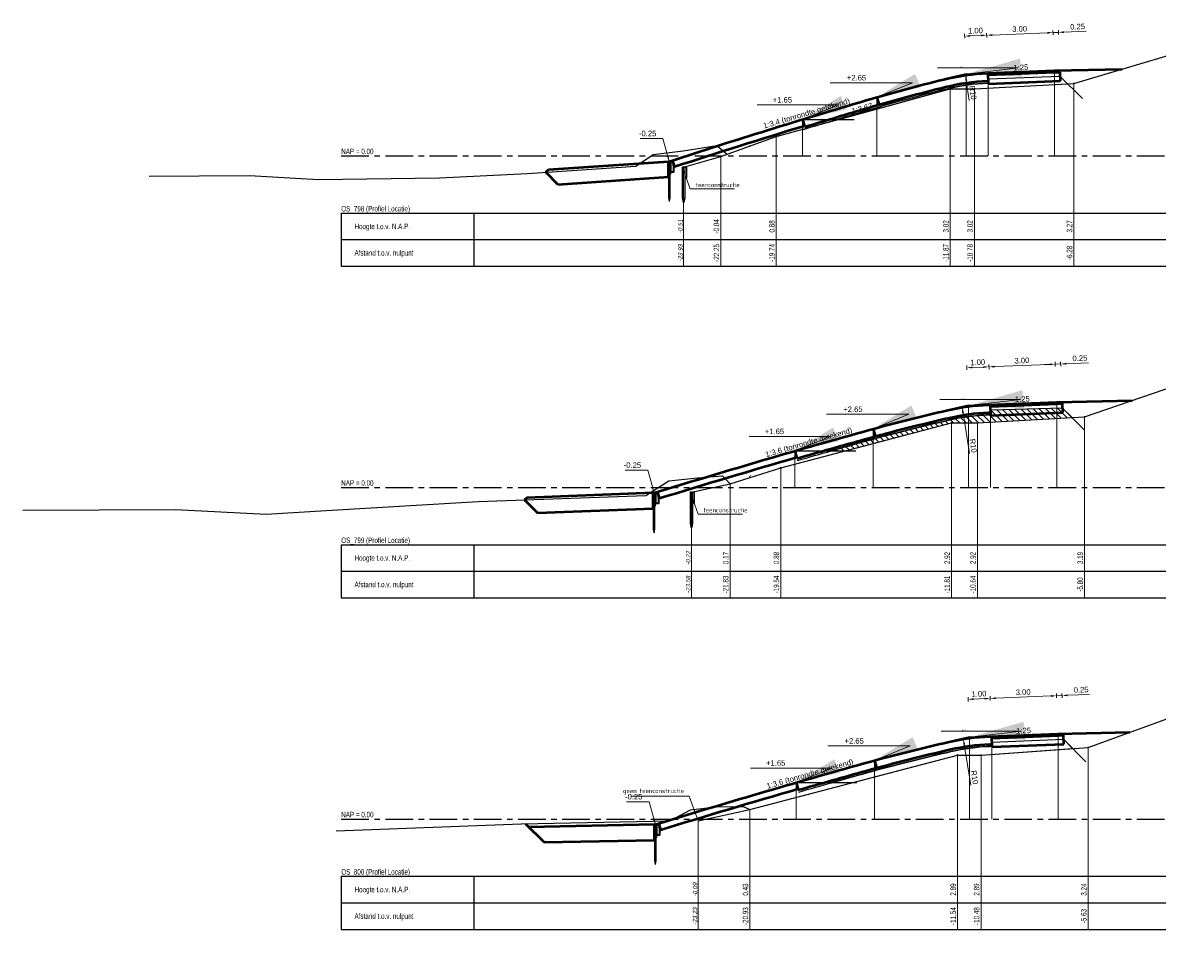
# Model space of a CAD drawing. Header units: metres. Extents: x -7 to 2281, y 7146 to 7816.
# Tile 2 of 29: x 2157 to 2209, y 7190 to 7232. Entities that reach past the tile are written whole.
import ezdxf
from ezdxf.enums import TextEntityAlignment as Align

# ---------------------------------------------------------------- set-up
doc = ezdxf.new("R2010")
doc.units = ezdxf.units.M
doc.linetypes.add('HIDDEN', pattern=[9.525, 6.35, -3.175])
doc.linetypes.add('NAP', pattern=[20, 12.5, -2.5, 2.5, -2.5])
for name, color, linetype in [('BS-KANT-KREUKELBERM', 255, 'Continuous'), ('BS-PERKOENRIJ', 255, 'Continuous'), ('BS-SCHEIDINGSLIJN-TALUDBEKL', 255, 'Continuous'), ('BS-STORTSTEENLIJN', 6, 'Continuous'), ('BS-TEENSCHOT-GECONSTRUEERD', 198, 'Continuous'), ('BS-TUSSENBERM', 1, 'Continuous'), ('DP-BS-profiel', 2, 'Continuous'), ('DP-Matenbalk', 7, 'Continuous'), ('DP-Matenbalk_bestaandehoogten', 6, 'Continuous'), ('DP-NAP-lijn', 5, 'NAP')]:
    doc.layers.add(name, color=color, linetype=linetype)
for name, color, linetype, lineweight in [('DP-BS-maatvoering', 2, 'Continuous', 20), ('DP-Matenbalk_verlenglijnen_best', 253, 'Continuous', 0), ('DP-NW-arcering_grond aanvullen', 2, 'Continuous', 25), ('DP-NW-maatvoering', 7, 'Continuous', 35), ('DP-NW-matenbalk_verlenglijnen', 135, 'Continuous', 0), ('DP-NW-profiel', 4, 'Continuous', 50), ('DP-NW-teenschot', 2, 'Continuous', 25), ('DP-NW-Uitvullaag', 1, 'Uitvullaag', 18)]:
    doc.layers.add(name, color=color, linetype=linetype, lineweight=lineweight)
doc.layers.add('DP-NW-arcrand', color=142, linetype='Continuous', plot=False)
doc.styles.add('bestomschr', font='isocp.shx', dxfattribs={"width": 0.96})
doc.styles.add('dp-besthgt', font='StagCAD.ttf', dxfattribs={"oblique": 10, "height": 0.2})
doc.styles.add('StagCAD', font='StagCAD.ttf')
doc.linetypes.add('Uitvullaag', pattern='A,0,-0.005,[191,UITVULLAAG.shx,S=0.007,R=0,X=0,Y=0],-0.5', length=0.505)
doc.dimstyles.new('best-leader 1_100', dxfattribs={"dimscale": 0.1, "dimtxt": 2, "dimasz": 1.6, "dimexe": 0, "dimexo": 0, "dimgap": 0.8, "dimtad": 1, "dimrnd": 0.001, "dimzin": 1, "dimdsep": 46, "dimtxsty": 'bestomschr', "dimblk": 'RAD_PIJL', "dimcen": 0.09, "dimse1": 1, "dimse2": 1, "dimclrd": 212, "dimclre": 1, "dimclrt": 2, "dimazin": 0, "dimtfac": 1, "dimtix": 1, "dimtmove": 0, "dimatfit": 0, "dimfxl": 1, "dimtvp": 0.83, "dimtolj": 1, "dimtzin": 0, "dimlwd": 5, "dimarcsym": 0})
doc.dimstyles.new('GM-maatvoering', dxfattribs={"dimtxt": 2.5, "dimasz": 2.5, "dimexe": 1, "dimexo": 0, "dimgap": 1, "dimtad": 1, "dimrnd": 0.001, "dimzin": 1, "dimdsep": 46, "dimtxsty": 'StagCAD', "dimcen": 0.09, "dimclrd": 1, "dimclre": 1, "dimclrt": 7, "dimazin": 0, "dimtfac": 1, "dimtix": 1, "dimtmove": 0, "dimatfit": 3, "dimfxl": 1, "dimfxlon": 1, "dimtvp": 0.83, "dimtolj": 1, "dimtzin": 0, "dimlwd": 15, "dimlwe": 15, "dimarcsym": 0})
doc.dimstyles.new('leader 1_100', dxfattribs={"dimscale": 0.1, "dimtxt": 2.5, "dimasz": 2, "dimexe": 0, "dimexo": 0, "dimgap": 1, "dimtad": 1, "dimrnd": 0.001, "dimzin": 1, "dimdsep": 46, "dimtxsty": 'StagCAD', "dimblk": 'RAD_PIJL', "dimcen": 0.09, "dimse1": 1, "dimse2": 1, "dimclrd": 1, "dimclre": 1, "dimclrt": 7, "dimazin": 0, "dimtfac": 1, "dimtix": 1, "dimtmove": 0, "dimatfit": 0, "dimfxl": 1, "dimtvp": 0.83, "dimtolj": 1, "dimtzin": 0, "dimlwd": 15, "dimarcsym": 0})

# ---------------------------------------------------------------- blocks, each defined once
blk = doc.blocks.new('15', base_point=(577.872525, -2.976085))
at = {"layer": 'BS-PERKOENRIJ'}
blk.add_lwpolyline([(577.716275, -3.444835), (577.591275, -3.382335), (577.466275, -3.257335), (577.403775, -3.132335), (577.372525, -3.007335), (577.372525, -2.944835), (577.403775, -2.819835), (577.466275, -2.694835), (577.591275, -2.569835), (577.716275, -2.507335), (577.841275, -2.476085), (577.903775, -2.476085), (578.028775, -2.507335), (578.153775, -2.569835), (578.278775, -2.694835), (578.341275, -2.819835), (578.372525, -2.944835), (578.372525, -3.007335), (578.341275, -3.132335), (578.278775, -3.257335), (578.153775, -3.382335), (578.028775, -3.444835), (577.903775, -3.476085), (577.841275, -3.476085)], close=True, dxfattribs=at)
blk = doc.blocks.new('RAD_PIJL')
at = {"color": 1, "linetype": 'Continuous'}
blk.add_solid([(-2.828, -0.75), (-2.828, 0.75), (0, 0)], dxfattribs=at)
blk = doc.blocks.new('BSHO')
at = {"layer": 'DP-Matenbalk_bestaandehoogten', "style": 'dp-besthgt', "oblique": 10}
for tag, p in [('AFSTAND', (0.6, -0.013)), ('HOOGTE', (1.8, -0.013))]:
    blk.add_attdef(tag, text='', height=0.2, dxfattribs=at).set_placement(p, align=Align.BOTTOM_CENTER)
blk = doc.blocks.new('*D207')
at = {"layer": 'Defpoints', "color": 0, "transparency": 16777216}
for p in [(0.931, 5.455), (0, 3.7), (0.999, 3.74)]:
    blk.add_point(p, dxfattribs=at)
at = {"layer": 'DP-NW-maatvoering', "color": 1, "lineweight": 15, "transparency": 16777216}
for p, q in [((-0.065, 5.315), (-0.073, 5.515)), ((0.181, 5.425), (0.681, 5.445)), ((0.935, 5.355), (0.927, 5.555))]:
    blk.add_line(p, q, dxfattribs=at)
at = {"layer": 'DP-NW-maatvoering', "color": 1, "transparency": 16777216}
for points in [[(0.18, 5.466), (0.183, 5.383), (-0.069, 5.415)], [(0.679, 5.486), (0.682, 5.403), (0.931, 5.455)]]:
    blk.add_solid(points, dxfattribs=at)
at = {"layer": 'DP-NW-maatvoering', "color": 7, "transparency": 16777216, "insert": (0.422, 5.659), "char_height": 0.25, "attachment_point": 5, "rotation": 2.2906, "style": 'StagCAD'}
blk.add_mtext('\\A1;1.00', dxfattribs=at)
blk = doc.blocks.new('*D208')
at = {"layer": 'Defpoints', "color": 0, "transparency": 16777216}
for p in [(3.928, 5.575), (0.999, 3.74), (3.997, 3.86)]:
    blk.add_point(p, dxfattribs=at)
at = {"layer": 'DP-NW-maatvoering', "color": 1, "lineweight": 15, "transparency": 16777216}
for p, q in [((3.932, 5.475), (3.924, 5.674)), ((0.935, 5.355), (0.927, 5.555)), ((1.18, 5.465), (3.678, 5.565))]:
    blk.add_line(p, q, dxfattribs=at)
at = {"layer": 'DP-NW-maatvoering', "color": 1, "transparency": 16777216}
for points in [[(1.179, 5.506), (1.182, 5.423), (0.931, 5.455)], [(3.677, 5.606), (3.68, 5.523), (3.928, 5.575)]]:
    blk.add_solid(points, dxfattribs=at)
at = {"layer": 'DP-NW-maatvoering', "color": 7, "transparency": 16777216, "insert": (2.42, 5.739), "char_height": 0.25, "attachment_point": 5, "rotation": 2.2906, "style": 'StagCAD'}
blk.add_mtext('\\A1;3.00', dxfattribs=at)
blk = doc.blocks.new('*D209')
at = {"layer": 'Defpoints', "color": 0, "transparency": 16777216}
for p in [(4.178, 5.585), (4, 3.78), (4.25, 3.79)]:
    blk.add_point(p, dxfattribs=at)
at = {"layer": 'DP-NW-maatvoering', "color": 1, "lineweight": 15, "transparency": 16777216}
for p, q in [((3.932, 5.475), (3.924, 5.674)), ((4.182, 5.485), (4.174, 5.684)), ((3.678, 5.565), (3.429, 5.555)), ((3.928, 5.575), (4.178, 5.585)), ((4.428, 5.595), (5.427, 5.635))]:
    blk.add_line(p, q, dxfattribs=at)
at = {"layer": 'DP-NW-maatvoering', "color": 1, "transparency": 16777216}
for points in [[(3.677, 5.606), (3.68, 5.523), (3.928, 5.575)], [(4.426, 5.636), (4.429, 5.553), (4.178, 5.585)]]:
    blk.add_solid(points, dxfattribs=at)
at = {"layer": 'DP-NW-maatvoering', "color": 7, "transparency": 16777216, "insert": (5.043, 5.844), "char_height": 0.25, "attachment_point": 5, "rotation": 2.2906, "style": 'StagCAD'}
blk.add_mtext('\\A1;0.25', dxfattribs=at)
blk = doc.blocks.new('*D210')
at = {"color": 1, "lineweight": 15, "transparency": 16777216}
blk.add_line((0.132, 2.509), (0.008, 3.401), dxfattribs=at)
at = {"color": 1, "transparency": 16777216}
blk.add_solid([(0.049, 3.406), (-0.033, 3.395), (-0.026, 3.648)], dxfattribs=at)
at = {"layer": 'Defpoints', "color": 0, "transparency": 16777216}
for p in [(-0.026, 3.648), (1.349, -6.257)]:
    blk.add_point(p, dxfattribs=at)
at = {"color": 7, "transparency": 16777216, "insert": (0.31, 2.862), "char_height": 0.25, "attachment_point": 5, "rotation": 277.9037, "style": 'StagCAD'}
blk.add_mtext('\\A1;R10', dxfattribs=at)
blk = doc.blocks.new('*D211')
at = {"layer": 'Defpoints', "color": 0, "transparency": 16777216}
for p in [(0.931, 5.455), (0, 3.7), (0.999, 3.74)]:
    blk.add_point(p, dxfattribs=at)
at = {"layer": 'DP-NW-maatvoering', "color": 1, "lineweight": 15, "transparency": 16777216}
for p, q in [((-0.065, 5.315), (-0.073, 5.515)), ((0.181, 5.425), (0.681, 5.445)), ((0.935, 5.355), (0.927, 5.555))]:
    blk.add_line(p, q, dxfattribs=at)
at = {"layer": 'DP-NW-maatvoering', "color": 1, "transparency": 16777216}
for points in [[(0.18, 5.466), (0.183, 5.383), (-0.069, 5.415)], [(0.679, 5.486), (0.682, 5.403), (0.931, 5.455)]]:
    blk.add_solid(points, dxfattribs=at)
at = {"layer": 'DP-NW-maatvoering', "color": 7, "transparency": 16777216, "insert": (0.422, 5.659), "char_height": 0.25, "attachment_point": 5, "rotation": 2.2906, "style": 'StagCAD'}
blk.add_mtext('\\A1;1.00', dxfattribs=at)
blk = doc.blocks.new('*D212')
at = {"layer": 'Defpoints', "color": 0, "transparency": 16777216}
for p in [(3.928, 5.575), (0.999, 3.74), (3.997, 3.86)]:
    blk.add_point(p, dxfattribs=at)
at = {"layer": 'DP-NW-maatvoering', "color": 1, "lineweight": 15, "transparency": 16777216}
for p, q in [((3.932, 5.475), (3.924, 5.674)), ((0.935, 5.355), (0.927, 5.555)), ((1.18, 5.465), (3.678, 5.565))]:
    blk.add_line(p, q, dxfattribs=at)
at = {"layer": 'DP-NW-maatvoering', "color": 1, "transparency": 16777216}
for points in [[(1.179, 5.506), (1.182, 5.423), (0.931, 5.455)], [(3.677, 5.606), (3.68, 5.523), (3.928, 5.575)]]:
    blk.add_solid(points, dxfattribs=at)
at = {"layer": 'DP-NW-maatvoering', "color": 7, "transparency": 16777216, "insert": (2.42, 5.739), "char_height": 0.25, "attachment_point": 5, "rotation": 2.2906, "style": 'StagCAD'}
blk.add_mtext('\\A1;3.00', dxfattribs=at)
blk = doc.blocks.new('*D213')
at = {"layer": 'Defpoints', "color": 0, "transparency": 16777216}
for p in [(4.178, 5.585), (4, 3.78), (4.25, 3.79)]:
    blk.add_point(p, dxfattribs=at)
at = {"layer": 'DP-NW-maatvoering', "color": 1, "lineweight": 15, "transparency": 16777216}
for p, q in [((3.932, 5.475), (3.924, 5.674)), ((4.182, 5.485), (4.174, 5.684)), ((3.678, 5.565), (3.429, 5.555)), ((3.928, 5.575), (4.178, 5.585)), ((4.428, 5.595), (5.427, 5.635))]:
    blk.add_line(p, q, dxfattribs=at)
at = {"layer": 'DP-NW-maatvoering', "color": 1, "transparency": 16777216}
for points in [[(3.677, 5.606), (3.68, 5.523), (3.928, 5.575)], [(4.426, 5.636), (4.429, 5.553), (4.178, 5.585)]]:
    blk.add_solid(points, dxfattribs=at)
at = {"layer": 'DP-NW-maatvoering', "color": 7, "transparency": 16777216, "insert": (5.043, 5.844), "char_height": 0.25, "attachment_point": 5, "rotation": 2.2906, "style": 'StagCAD'}
blk.add_mtext('\\A1;0.25', dxfattribs=at)
blk = doc.blocks.new('*D214')
at = {"layer": 'Defpoints', "color": 0, "transparency": 16777216}
for p in [(-0.282, 3.619), (1.294, -6.256)]:
    blk.add_point(p, dxfattribs=at)
at = {"layer": 'DP-NW-maatvoering', "color": 1, "lineweight": 15, "transparency": 16777216}
blk.add_line((0.051, 1.529), (-0.243, 3.372), dxfattribs=at)
at = {"layer": 'DP-NW-maatvoering', "color": 1, "transparency": 16777216}
blk.add_solid([(-0.202, 3.378), (-0.284, 3.365), (-0.282, 3.619)], dxfattribs=at)
at = {"layer": 'DP-NW-maatvoering', "color": 7, "transparency": 16777216, "insert": (0.222, 1.885), "char_height": 0.25, "attachment_point": 5, "rotation": 279.0717, "style": 'StagCAD'}
blk.add_mtext('\\A1;R10', dxfattribs=at)
blk = doc.blocks.new('teenconstructie')
at = {"layer": 'DP-BS-profiel', "color": 1}
for p, q in [((-0.05, 0), (0.05, 0)), ((0, -1.6), (0, -1.44))]:
    blk.add_line(p, q, dxfattribs=at)
blk.add_lwpolyline([(-0.05, -1.4), (-0.05, 0), (-0.04, 0.01), (0.04, 0.01), (0.05, 0), (0.05, -1.4), (0.01, -1.6), (-0.01, -1.6)], close=True, dxfattribs=at)
blk.add_lwpolyline([(0.05, 0), (0.125, 0), (0.125, -0.5), (0.05, -0.5)], dxfattribs=at)
blk.add_ellipse((-0.021, -1.44), major_axis=(0, 0.04), ratio=0.525, start_param=4.712389, end_param=7.853982, dxfattribs=at)
at = {"layer": 'DP-BS-profiel', "color": 1, "extrusion": (0, 0, -1)}
blk.add_ellipse((0.021, -1.44), major_axis=(0, 0.04), ratio=0.525, start_param=4.712389, end_param=7.853982, dxfattribs=at)
at = {"layer": 'DP-BS-maatvoering', "color": 2, "insert": (0.537, -0.91), "char_height": 0.2, "attachment_point": 7, "style": 'bestomschr'}
blk.add_mtext('\\A1;teenconstructie', dxfattribs=at)
at = {"layer": 'DP-BS-maatvoering', "annotation_type": 0, "has_hookline": 1, "hookline_direction": 0, "text_width": 1.767}
blk.add_leader([(0, -0.15), (0.297, -0.99), (0.457, -0.99)], dimstyle='best-leader 1_100', override={"dimgap": 0.8, "dimtad": 1}, dxfattribs=at)
blk = doc.blocks.new('dwp teen -0.25')
at = {"layer": 'DP-NW-maatvoering', "color": 1, "linetype": 'HIDDEN', "ltscale": 0.2}
for q in [(-0.998, 3.462), (0.971, 3.739)]:
    blk.add_line((0, 3.7), q, dxfattribs=at)
at = {"layer": 'DP-NW-matenbalk_verlenglijnen'}
for p, q in [((0, 3.7), (0, 0)), ((0.999, 3.74), (0.999, 0)), ((3.997, 3.86), (3.997, 0)), ((-4.041, 2.65), (-4.041, 0)), ((-7.397, 1.65), (-7.397, 0))]:
    blk.add_line(p, q, dxfattribs=at)
at = {"layer": 'DP-NW-profiel'}
for p, q in [((1.018, 3.26), (0.999, 3.74)), ((1.002, 3.66), (4, 3.78)), ((4, 3.78), (3.997, 3.86)), ((4, 3.78), (4.25, 3.79)), ((4.266, 3.39), (4.25, 3.79)), ((1.018, 3.26), (4.266, 3.39)), ((-4.041, 2.65), (-3.944, 2.314)), ((-7.397, 1.65), (-7.295, 1.315)), ((-13.278, -0.235), (-13.195, -0.489))]:
    blk.add_line(p, q, dxfattribs=at)
at = {"layer": 'DP-NW-profiel', "color": 3, "lineweight": 30}
blk.add_line((1.001, 3.705), (3.998, 3.825), dxfattribs=at)
at = {"layer": 'DP-NW-profiel'}
for points in [[(-13.43, -0.25, -0.007195), (-4.515, 2.512, -0.011172), (-1.015, 3.457, -0.050389), (0.976, 3.739), (3.997, 3.86)], [(-7.295, 1.315, -0.002319), (-4.416, 2.176, -0.011172), (-0.931, 3.117, -0.050389), (0.99, 3.389), (1.013, 3.39)], [(-13.195, -0.489, -0.004761), (-7.309, 1.363, -0.004761)]]:
    blk.add_lwpolyline(points, format="xyb", dxfattribs=at)
at = {"layer": 'DP-NW-teenschot'}
blk.add_line((-13.465, -1.896), (-13.395, -1.896), dxfattribs=at)
at = {"layer": 'DP-NW-teenschot', "flags": 128}
blk.add_lwpolyline([(-13.424, -2.05), (-13.395, -1.896), (-13.395, -0.25), (-13.465, -0.25), (-13.465, -1.896), (-13.434, -2.05)], close=True, dxfattribs=at)
blk.add_lwpolyline([(-13.395, -0.25), (-13.375, -0.25), (-13.375, -0.85), (-13.395, -0.85)], dxfattribs=at)
at = {"layer": 'DP-NW-teenschot', "color": 3, "lineweight": 35, "flags": 128}
blk.add_lwpolyline([(-13.358, -0.735), (-13.358, -0.235), (-13.278, -0.235), (-13.238, -0.485), (-13.238, -0.735), (-13.358, -0.735)], dxfattribs=at)
at = {"layer": 'DP-NW-Uitvullaag', "ltscale": 4, "flags": 128}
for points in [[(-7.295, 1.315, -0.002319), (-4.416, 2.176, -0.011172), (-0.931, 3.117, -0.050389), (0.99, 3.389), (1.013, 3.39)], [(-13.195, -0.489, -0.004761), (-7.309, 1.363, -0.004761)]]:
    blk.add_lwpolyline(points, format="xyb", dxfattribs=at)
at = {"layer": 'DP-NW-maatvoering', "style": 'StagCAD'}
for s, rotation, p in [('1:25', 2.2906, (2.486, 3.799)), ('1:3.4 (tonrondte getekend)', 16.3895, (-7.165, 1.732))]:
    blk.add_text(s, height=0.25, rotation=rotation, dxfattribs=at).set_placement(p, align=Align.BOTTOM_CENTER)
at = {"layer": 'DP-NW-maatvoering', "color": 7, "char_height": 0.25, "attachment_point": 9, "style": 'StagCAD'}
for s, insert in [('\\A1;+2.65', (-4.522, 3.406)), ('\\A1;+1.65', (-7.878, 2.406)), ('\\A1;-0.25', (-14.016, 0.882))]:
    blk.add_mtext(s, dxfattribs=dict(at, insert=insert))
at = {"layer": 'DP-NW-maatvoering', "color": 7, "insert": (-0.168, 3.994), "char_height": 0.05, "attachment_point": 9, "line_spacing_factor": 0.48, "style": 'StagCAD'}
blk.add_mtext('\\A1;+3.70', dxfattribs=at)
dim = blk.add_radius_dim(center=(1.349, -6.257), mpoint=(-0.026, 3.648), dimstyle='GM-maatvoering', override={"dimdec": 0})
dim.commit()
dim.dimension.update_dxf_attribs({"geometry": '*D210', "text_midpoint": (0.087, 2.831), "dimtype": 132})
at = {"layer": 'DP-NW-maatvoering'}
for p1, p2, picture, middle in [((0, 3.7), (0.999, 3.74), '*D207', (0.422, 5.659)), ((0.999, 3.74), (3.997, 3.86), '*D208', (2.42, 5.739))]:
    dim = blk.add_aligned_dim(p1=p1, p2=p2, distance=1.716, dimstyle='GM-maatvoering', dxfattribs=at)
    dim.commit()
    dim.dimension.update_dxf_attribs({"geometry": picture, "text_midpoint": middle})
dim = blk.add_linear_dim(base=(4.178, 5.585), p1=(4, 3.78), p2=(4.25, 3.79), angle=2.2906, dimstyle='GM-maatvoering', dxfattribs=at)
dim.commit()
dim.dimension.update_dxf_attribs({"geometry": '*D209', "text_midpoint": (5.052, 5.62), "dimtype": 129})
at = {"layer": 'DP-NW-maatvoering', "annotation_type": 0, "has_hookline": 1, "hookline_direction": 1}
for points, dimstyle, override, text_width in [([(0, 3.7), (2.352, 3.974), (-0.148, 3.974)], 'GM-maatvoering', {"dimscale": 0}, 0.145), ([(-4.041, 2.65), (-2.422, 3.306), (-4.422, 3.306)], 'leader 1_100', {"dimscale": 0, "dimgap": 1, "dimtad": 1}, 0.725), ([(-7.397, 1.65), (-5.778, 2.306), (-7.778, 2.306)], 'leader 1_100', {"dimscale": 0, "dimgap": 1, "dimtad": 1}, 0.675), ([(-13.43, -0.25), (-13.716, 0.782), (-13.916, 0.782)], 'leader 1_100', {"dimgap": 1, "dimtad": 1}, 0.725)]:
    blk.add_leader(points, dimstyle=dimstyle, override=override, dxfattribs=dict(at, text_width=text_width))
blk = doc.blocks.new('dwp teen -0.25 3.6')
at = {"layer": 'DP-NW-maatvoering', "color": 1, "linetype": 'HIDDEN', "ltscale": 0.2}
for q in [(-1.002, 3.477), (0.971, 3.739)]:
    blk.add_line((0, 3.7), q, dxfattribs=at)
at = {"layer": 'DP-NW-matenbalk_verlenglijnen'}
for p, q in [((0, 3.7), (0, 0)), ((0.999, 3.74), (0.999, 0)), ((3.997, 3.86), (3.997, 0)), ((-4.306, 2.65), (-4.306, 0)), ((-7.855, 1.65), (-7.855, 0))]:
    blk.add_line(p, q, dxfattribs=at)
at = {"layer": 'DP-NW-profiel'}
for p, q in [((1.018, 3.26), (0.999, 3.74)), ((1.002, 3.66), (4, 3.78)), ((4, 3.78), (3.997, 3.86)), ((4, 3.78), (4.25, 3.79)), ((4.266, 3.39), (4.25, 3.79)), ((1.018, 3.26), (4.266, 3.39)), ((-4.306, 2.65), (-4.214, 2.312)), ((-7.855, 1.65), (-7.758, 1.314)), ((-14.068, -0.235), (-13.988, -0.492))]:
    blk.add_line(p, q, dxfattribs=at)
at = {"layer": 'DP-NW-profiel', "color": 3, "lineweight": 30}
blk.add_line((1.001, 3.705), (3.998, 3.825), dxfattribs=at)
at = {"layer": 'DP-NW-profiel'}
for points in [[(-14.22, -0.25, -0.007226), (-4.778, 2.52, -0.011652), (-0.93, 3.493, -0.046124), (0.895, 3.736), (3.997, 3.86)], [(-7.758, 1.314, -0.002348), (-4.684, 2.183, -0.011652), (-0.852, 3.152, -0.046124), (0.909, 3.386), (1.013, 3.39)], [(-13.988, -0.492, -0.004768), (-7.772, 1.362)]]:
    blk.add_lwpolyline(points, format="xyb", dxfattribs=at)
at = {"layer": 'DP-NW-teenschot'}
blk.add_line((-14.255, -1.896), (-14.185, -1.896), dxfattribs=at)
at = {"layer": 'DP-NW-teenschot', "flags": 128}
blk.add_lwpolyline([(-14.214, -2.05), (-14.185, -1.896), (-14.185, -0.25), (-14.255, -0.25), (-14.255, -1.896), (-14.224, -2.05)], close=True, dxfattribs=at)
blk.add_lwpolyline([(-14.185, -0.25), (-14.165, -0.25), (-14.165, -0.85), (-14.185, -0.85)], dxfattribs=at)
at = {"layer": 'DP-NW-teenschot', "color": 3, "lineweight": 35, "flags": 128}
blk.add_lwpolyline([(-14.148, -0.735), (-14.148, -0.235), (-14.068, -0.235), (-14.028, -0.485), (-14.028, -0.735), (-14.148, -0.735)], dxfattribs=at)
at = {"layer": 'DP-NW-Uitvullaag', "ltscale": 4, "flags": 128}
for points in [[(-7.758, 1.314, -0.002348), (-4.684, 2.183, -0.011652), (-0.852, 3.152, -0.046124), (0.909, 3.386), (1.013, 3.39)], [(-13.988, -0.492, -0.004768), (-7.772, 1.362)]]:
    blk.add_lwpolyline(points, format="xyb", dxfattribs=at)
at = {"layer": 'DP-NW-maatvoering', "style": 'StagCAD'}
for s, rotation, p in [('1:25', 2.2906, (2.446, 3.798)), ('1:3.6 (tonrondte getekend)', 15.9717, (-7.17, 1.852))]:
    blk.add_text(s, height=0.25, rotation=rotation, dxfattribs=at).set_placement(p, align=Align.BOTTOM_CENTER)
at = {"layer": 'DP-NW-maatvoering', "color": 7, "char_height": 0.25, "attachment_point": 9, "style": 'StagCAD'}
for s, insert in [('\\A1;+2.65', (-4.788, 3.406)), ('\\A1;+1.65', (-8.337, 2.406)), ('\\A1;-0.25', (-14.806, 0.882))]:
    blk.add_mtext(s, dxfattribs=dict(at, insert=insert))
at = {"layer": 'DP-NW-maatvoering', "color": 7, "insert": (-0.168, 3.994), "char_height": 0.05, "attachment_point": 9, "line_spacing_factor": 0.48, "style": 'StagCAD'}
blk.add_mtext('\\A1;+3.70', dxfattribs=at)
at = {"layer": 'DP-NW-maatvoering'}
for p1, p2, picture, middle in [((0, 3.7), (0.999, 3.74), '*D211', (0.422, 5.659)), ((0.999, 3.74), (3.997, 3.86), '*D212', (2.42, 5.739))]:
    dim = blk.add_aligned_dim(p1=p1, p2=p2, distance=1.716, dimstyle='GM-maatvoering', dxfattribs=at)
    dim.commit()
    dim.dimension.update_dxf_attribs({"geometry": picture, "text_midpoint": middle})
dim = blk.add_linear_dim(base=(4.178, 5.585), p1=(4, 3.78), p2=(4.25, 3.79), angle=2.2906, dimstyle='GM-maatvoering', dxfattribs=at)
dim.commit()
dim.dimension.update_dxf_attribs({"geometry": '*D213', "text_midpoint": (5.052, 5.62), "dimtype": 129})
dim = blk.add_radius_dim(center=(1.294, -6.256), mpoint=(-0.282, 3.619), text='R10', dimstyle='GM-maatvoering', dxfattribs=at)
dim.commit()
dim.dimension.update_dxf_attribs({"geometry": '*D214', "text_midpoint": (0, 1.85), "dimtype": 132})
at = {"layer": 'DP-NW-maatvoering', "annotation_type": 0, "has_hookline": 1, "hookline_direction": 1}
for points, dimstyle, override, text_width in [([(0, 3.7), (2.352, 3.974), (-0.148, 3.974)], 'GM-maatvoering', {"dimscale": 0}, 0.145), ([(-4.306, 2.65), (-2.688, 3.306), (-4.688, 3.306)], 'leader 1_100', {"dimscale": 0, "dimgap": 1, "dimtad": 1}, 0.725), ([(-7.855, 1.65), (-6.237, 2.306), (-8.237, 2.306)], 'leader 1_100', {"dimscale": 0, "dimgap": 1, "dimtad": 1}, 0.675), ([(-14.22, -0.25), (-14.506, 0.782), (-14.706, 0.782)], 'leader 1_100', {"dimgap": 1, "dimtad": 1}, 0.725)]:
    blk.add_leader(points, dimstyle=dimstyle, override=override, dxfattribs=dict(at, text_width=text_width))

msp = doc.modelspace()

# ---------------------------------------------------------------- hatches: boundary and pattern name
at = {"layer": 'DP-NW-arcering_grond aanvullen'}
h = msp.add_hatch(dxfattribs=at)
h.set_pattern_fill('_U', color=256, scale=0.2, angle=135, pattern_type=0)
h.set_pattern_definition([(135, (0, 0), (-0.141421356, -0.141421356), [])])
h.paths.add_polyline_path([(2199.228, 7213.694), (2200.393, 7213.694), (2204.676, 7213.936), (2204.244, 7214.368), (2200.995, 7214.278), (2201.003, 7214.069, 0.048649), (2199.152, 7213.832, 0.011642), (2195.328, 7212.865), (2193.77, 7212.428), (2194.425, 7212.428)])

# ---------------------------------------------------------------- linework, layer by layer
at = {"layer": 'BS-KANT-KREUKELBERM'}
for p in [(2190.099, 7226.208), (2188.784, 7225.741), (2189.206, 7210.943)]:
    msp.add_point(p, dxfattribs=at)
at = {"layer": 'BS-SCHEIDINGSLIJN-TALUDBEKL'}
for p in [(2200.257, 7228.802), (2200.393, 7213.694), (2200.558, 7198.663)]:
    msp.add_point(p, dxfattribs=at)
at = {"layer": 'BS-STORTSTEENLIJN'}
for points in [[(2184.943, 7225.313), (2185.729, 7225.837), (2187.083, 7226.003), (2188.604, 7226.245), (2189.079, 7225.849)], [(2185.391, 7210.419), (2186.43, 7211.07), (2187.733, 7211.209), (2188.858, 7211.297), (2189.206, 7210.943)], [(2186.476, 7195.693), (2187.411, 7196.191), (2188.553, 7196.322), (2189.795, 7196.343), (2190.099, 7196.208)]]:
    msp.add_lwpolyline(points, dxfattribs=at)
at = {"layer": 'BS-TEENSCHOT-GECONSTRUEERD'}
msp.add_point((2187.167, 7225.267), dxfattribs=at)
at = {"layer": 'BS-TUSSENBERM'}
for p in [(2204.759, 7229.051), (2205.241, 7213.968), (2205.405, 7199.017)]:
    msp.add_point(p, dxfattribs=at)
at = {"layer": 'DP-BS-profiel'}
for points in [[(2162.918, 7224.852), (2167.457, 7224.887), (2170.583, 7224.703), (2176.05, 7224.778), (2180.032, 7224.975), (2184.943, 7225.313)], [(2157.2, 7209.746), (2164.106, 7209.786), (2168.219, 7209.57), (2170.929, 7209.734), (2177.8, 7210.134), (2185.391, 7210.419)], [(2171.376, 7195.243), (2179.75, 7195.559), (2186.476, 7195.693)]]:
    msp.add_lwpolyline(points, dxfattribs=at)
for points in [[(2187.102, 7225.271, 0), (2188.784, 7225.741, 0), (2191.296, 7226.659, 0), (2199.167, 7228.803, 0), (2200.257, 7228.802, 0), (2204.759, 7229.051, 0), (2211.956, 7231.191, 0), (2213.199, 7231.118, 0), (2221.876, 7227.064, 0), (2225.072, 7226.789, 0), (2225.626, 7226.298, 0), (2226.287, 7225.534, 0), (2227.163, 7225.533, 0), (2227.969, 7226.353, 0)], [(2187.457, 7210.561, 0), (2189.206, 7210.943, 0), (2191.498, 7211.657, 0), (2199.228, 7213.694, 0), (2200.393, 7213.694, 0), (2205.241, 7213.968, 0), (2211.917, 7216.256, 0), (2212.984, 7216.233, 0), (2222.322, 7211.964, 0), (2225.48, 7211.9, 0), (2225.798, 7211.604, 0), (2226.358, 7210.783, 0), (2227.094, 7210.783, 0), (2227.942, 7211.561, 0)], [(2187.765, 7195.692, 0), (2190.099, 7196.208, 0), (2199.496, 7198.664, 0), (2200.558, 7198.663, 0), (2205.405, 7199.017, 0), (2211.786, 7201.34, 0), (2213.132, 7201.247, 0), (2222.217, 7197.057, 0), (2225.02, 7196.985, 0), (2225.672, 7196.777, 0), (2226.411, 7195.821, 0), (2227.147, 7195.821, 0), (2228.227, 7196.768, 0)]]:
    msp.add_polyline3d(points, dxfattribs=at)
at = {"layer": 'DP-Matenbalk'}
for points in [[(2171.612, 7223.186, 0), (2171.612, 7220.786, 0), (2177.612, 7220.786, 0), (2228.969, 7220.786, 0)], [(2171.612, 7223.186, 0), (2228.969, 7223.186, 0)], [(2177.612, 7223.186, 0), (2177.612, 7220.786, 0)], [(2177.612, 7223.186, 0), (2177.612, 7223.186, 0)], [(2177.612, 7223.186, 0), (2177.612, 7223.186, 0)], [(2171.612, 7221.986, 0), (2228.969, 7221.986, 0)], [(2177.612, 7221.986, 0), (2177.612, 7221.986, 0)], [(2177.612, 7221.986, 0), (2177.612, 7221.986, 0)], [(2171.612, 7208.186, 0), (2171.612, 7205.786, 0), (2177.612, 7205.786, 0), (2228.942, 7205.786, 0)], [(2171.612, 7208.186, 0), (2228.942, 7208.186, 0)], [(2177.612, 7208.186, 0), (2177.612, 7205.786, 0)], [(2171.612, 7206.986, 0), (2228.942, 7206.986, 0)], [(2171.612, 7193.186, 0), (2171.612, 7190.786, 0), (2177.612, 7190.786, 0), (2229.227, 7190.786, 0)], [(2171.612, 7193.186, 0), (2229.227, 7193.186, 0)], [(2177.612, 7193.186, 0), (2177.612, 7190.786, 0)], [(2171.612, 7191.986, 0), (2229.227, 7191.986, 0)]]:
    msp.add_polyline3d(points, dxfattribs=at)
at = {"layer": 'DP-Matenbalk_bestaandehoogten'}
for points in [[(2188.784, 7221.986, 0), (2188.784, 7221.986, 0)], [(2191.296, 7221.986, 0), (2191.296, 7221.986, 0)], [(2199.167, 7221.986, 0), (2199.167, 7221.986, 0)], [(2200.257, 7221.986, 0), (2200.257, 7221.986, 0)], [(2204.759, 7221.986, 0), (2204.759, 7221.986, 0)]]:
    msp.add_polyline3d(points, dxfattribs=at)
at = {"layer": 'DP-Matenbalk_verlenglijnen_best'}
for p, q in [((2199.167, 7228.803), (2199.167, 7220.786)), ((2200.257, 7228.802), (2200.257, 7220.786)), ((2204.759, 7229.051), (2204.759, 7220.786)), ((2191.296, 7226.659), (2191.296, 7220.786)), ((2188.784, 7225.741), (2188.784, 7220.786)), ((2187.102, 7225.271), (2187.102, 7220.791)), ((2205.241, 7213.968), (2205.241, 7205.786)), ((2199.228, 7213.694), (2199.228, 7205.786)), ((2200.393, 7213.694), (2200.393, 7205.786)), ((2191.498, 7211.657), (2191.498, 7205.786)), ((2189.206, 7210.943), (2189.206, 7205.786)), ((2187.457, 7210.561), (2187.457, 7205.786)), ((2205.405, 7199.017), (2205.405, 7190.786)), ((2199.496, 7198.664), (2199.496, 7190.786)), ((2200.558, 7198.663), (2200.558, 7190.786)), ((2190.099, 7196.208), (2190.099, 7190.786)), ((2187.765, 7195.692), (2187.765, 7190.786))]:
    msp.add_line(p, q, dxfattribs=at)
at = {"layer": 'DP-NAP-lijn', "ltscale": 0.1}
for p, q in [((2171.612, 7225.778), (2227.969, 7225.778)), ((2171.612, 7210.778), (2227.969, 7210.778)), ((2171.612, 7195.778), (2227.942, 7195.778))]:
    msp.add_line(p, q, dxfattribs=at)
at = {"layer": 'DP-NW-arcrand'}
for p, q in [((2204.141, 7229.368), (2205.141, 7228.368)), ((2192.486, 7227.428), (2194.813, 7227.428)), ((2204.244, 7214.368), (2205.244, 7213.368)), ((2192.131, 7212.428), (2194.887, 7212.428)), ((2204.301, 7199.368), (2205.301, 7198.368)), ((2192.188, 7197.428), (2194.944, 7197.428))]:
    msp.add_line(p, q, dxfattribs=at)
for points in [[(2194.044, 7227.428), (2194.12, 7227.428), (2199.167, 7228.803), (2200.257, 7228.802), (2204.474, 7229.035), (2204.141, 7229.368), (2200.893, 7229.238), (2200.9, 7229.069, 0.050983), (2198.976, 7228.798, 0.011172), (2195.495, 7227.859, 0.001163)], [(2193.77, 7212.428), (2194.425, 7212.428), (2199.228, 7213.694), (2200.393, 7213.694), (2204.676, 7213.936), (2204.244, 7214.368), (2200.995, 7214.278), (2201.003, 7214.069, 0.048562), (2199.156, 7213.833, 0.011652), (2195.328, 7212.865)], [(2193.827, 7197.428), (2194.768, 7197.428), (2199.496, 7198.664), (2200.558, 7198.664), (2204.703, 7198.966), (2204.301, 7199.368), (2201.053, 7199.238), (2201.06, 7199.069, 0.048562), (2199.213, 7198.833, 0.011652), (2195.385, 7197.865)]]:
    msp.add_lwpolyline(points, format="xyb", close=True, dxfattribs=at)
for points in [[(2192.522, 7226.969, -0.002386), (2195.495, 7227.859, -0.011172), (2198.976, 7228.798, -0.050389), (2200.877, 7229.068), (2200.9, 7229.069)], [(2192.255, 7211.996, -0.002348), (2195.328, 7212.865, -0.011652), (2199.156, 7213.833, -0.046124), (2200.899, 7214.064), (2201.003, 7214.069)], [(2192.312, 7196.996, -0.002348), (2195.385, 7197.865, -0.011652), (2199.213, 7198.833, -0.046124), (2200.955, 7199.064), (2201.06, 7199.069)]]:
    msp.add_lwpolyline(points, format="xyb", dxfattribs=at)
at = {"layer": 'DP-NW-profiel'}
for p, q in [((2203.88, 7229.638), (2206.94, 7229.699)), ((2180.868, 7225.033), (2180.99, 7225.155)), ((2180.99, 7225.155), (2186.418, 7225.528)), ((2181.418, 7224.483), (2180.868, 7225.033)), ((2181.418, 7224.483), (2186.418, 7224.827)), ((2203.983, 7214.638), (2207.396, 7214.706)), ((2190.095, 7211.296), (2190.11, 7211.281)), ((2180.006, 7210.314), (2179.906, 7210.213)), ((2185.731, 7210.528), (2180.006, 7210.314)), ((2179.906, 7210.213), (2180.487, 7209.631)), ((2180.487, 7209.631), (2185.731, 7209.828)), ((2204.029, 7199.638), (2207.289, 7199.703)), ((2188.537, 7196.338), (2188.553, 7196.322)), ((2179.954, 7195.563), (2180.789, 7194.729)), ((2180.789, 7194.729), (2185.788, 7194.828))]:
    msp.add_line(p, q, dxfattribs=at)
for points in [[(2186.418, 7224.827), (2186.418, 7225.54)], [(2185.731, 7209.828), (2185.731, 7210.528)], [(2185.788, 7195.528), (2180.102, 7195.415)], [(2185.788, 7194.828), (2185.788, 7195.528)]]:
    msp.add_lwpolyline(points, dxfattribs=at)

# ---------------------------------------------------------------- block references
at = {"layer": 'BS-PERKOENRIJ', "xscale": 0.05, "yscale": 0.05, "zscale": 0.05}
for p in [(2199.167, 7228.803), (2191.296, 7226.659), (2199.228, 7213.694), (2191.498, 7211.657), (2199.496, 7198.664)]:
    msp.add_blockref('15', p, dxfattribs=at)
at = {"layer": 'DP-BS-profiel'}
for p in [(2187.102, 7225.271), (2187.457, 7210.561)]:
    msp.add_blockref('teenconstructie', p, dxfattribs=at)
at = {"layer": 'DP-Matenbalk_verlenglijnen_best', "rotation": 90}
for p, values in [((2187.102, 7220.786), {'AFSTAND': '-23.93', 'HOOGTE': '-0.51'}), ((2187.457, 7205.786), {'AFSTAND': '-23.58', 'HOOGTE': '-0.22'}), ((2187.765, 7190.786), {'AFSTAND': '-23.23', 'HOOGTE': '-0.09'})]:
    msp.add_blockref('BSHO', p, dxfattribs=at).add_auto_attribs(values)
at = {"layer": 'DP-NW-profiel'}
for name, p in [('dwp teen -0.25', (2199.883, 7225.778)), ('dwp teen -0.25 3.6', (2199.986, 7210.778)), ('dwp teen -0.25 3.6', (2200.043, 7195.778))]:
    msp.add_blockref(name, p, dxfattribs=at)

# ---------------------------------------------------------------- texts
at = {"style": 'StagCAD'}
msp.add_text('1:3.67', height=0.25, rotation=15.2358, dxfattribs=at).set_placement((2195.231, 7227.731), align=Align.BOTTOM_CENTER)
at = {"layer": 'DP-BS-maatvoering', "color": 2, "insert": (2187.117, 7196.891), "char_height": 0.2, "attachment_point": 9, "style": 'bestomschr'}
msp.add_mtext('\\A1;geen teenconstructie', dxfattribs=at)
at = {"layer": 'DP-Matenbalk', "width": 0.68}
for s, p in [('OS_798 (Profiel Locatie) ', (2171.612, 7223.186)), ('OS_799 (Profiel Locatie) ', (2171.612, 7208.186)), ('OS_800 (Profiel Locatie) ', (2171.612, 7193.186))]:
    msp.add_text(s, height=0.25, dxfattribs=at).set_placement(p, align=Align.BOTTOM_LEFT)
for s, p in [('Hoogte t.o.v. N.A.P.', (2172.212, 7222.586)), ('Afstand t.o.v. nulpunt', (2172.212, 7221.386)), ('Hoogte t.o.v. N.A.P.', (2172.212, 7207.586)), ('Afstand t.o.v. nulpunt', (2172.212, 7206.386)), ('Hoogte t.o.v. N.A.P.', (2172.212, 7192.586)), ('Afstand t.o.v. nulpunt', (2172.212, 7191.386))]:
    msp.add_text(s, height=0.25, dxfattribs=at).set_placement(p, align=Align.MIDDLE_LEFT)
at = {"layer": 'DP-Matenbalk_bestaandehoogten', "width": 0.68}
for s, p in [('-0.04', (2188.784, 7222.586)), ('0.88', (2191.296, 7222.586)), ('3.02', (2199.167, 7222.586)), ('3.02', (2200.257, 7222.586)), ('3.27', (2204.759, 7222.586)), ('-22.25', (2188.784, 7221.386)), ('-19.74', (2191.296, 7221.386)), ('-11.87', (2199.167, 7221.386)), ('-10.78', (2200.257, 7221.386)), ('-6.28', (2204.759, 7221.386)), ('0.17', (2189.206, 7207.586)), ('0.88', (2191.498, 7207.586)), ('2.92', (2199.228, 7207.586)), ('2.92', (2200.393, 7207.586)), ('3.19', (2205.241, 7207.586)), ('-21.83', (2189.206, 7206.386)), ('-19.54', (2191.498, 7206.386)), ('-11.81', (2199.228, 7206.386)), ('-10.64', (2200.393, 7206.386)), ('-5.80', (2205.241, 7206.386)), ('0.43', (2190.099, 7192.586)), ('2.89', (2199.496, 7192.586)), ('2.89', (2200.558, 7192.586)), ('3.24', (2205.405, 7192.586)), ('-20.93', (2190.099, 7191.386)), ('-11.54', (2199.496, 7191.386)), ('-10.48', (2200.558, 7191.386)), ('-5.63', (2205.405, 7191.386))]:
    msp.add_text(s, height=0.25, rotation=90, dxfattribs=at).set_placement(p, align=Align.BOTTOM_CENTER)
at = {"layer": 'DP-NAP-lijn', "width": 0.68}
for p in [(2171.612, 7225.778), (2171.612, 7225.778), (2171.612, 7210.778), (2171.612, 7195.778)]:
    msp.add_text('NAP = 0.00', height=0.25, dxfattribs=at).set_placement(p, align=Align.BOTTOM_LEFT)

# ---------------------------------------------------------------- leaders
at = {"layer": 'DP-BS-maatvoering', "annotation_type": 0, "has_hookline": 1, "hookline_direction": 1, "text_width": 2.388}
msp.add_leader([(2187.765, 7195.692), (2187.357, 7196.811), (2187.197, 7196.811)], dimstyle='best-leader 1_100', override={"dimgap": 0.8, "dimtad": 1}, dxfattribs=at)

doc.saveas('drawing.dxf')
